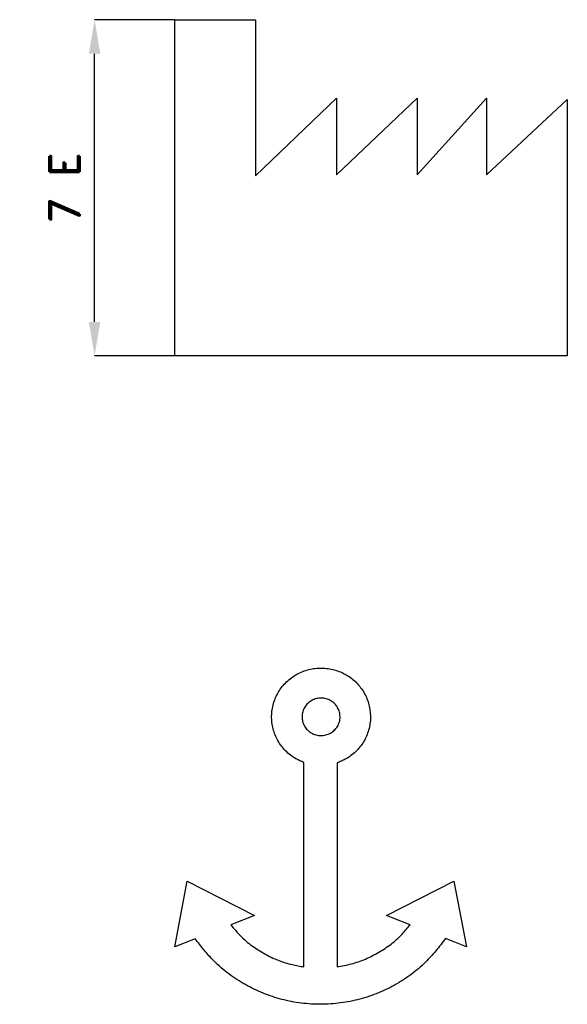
# Model space of a CAD drawing. Header units: millimetres. Extents: x 991 to 3513, y 5797 to 8647.
# Tile 6 of 12: x 991 to 1675, y 7417 to 8647. Entities that reach past the tile are written whole.
import ezdxf

# ---------------------------------------------------------------- set-up
doc = ezdxf.new("R2010")
doc.units = ezdxf.units.MM
doc.header["$LTSCALE"] = 5
doc.layers.add('Kóty', color=2, linetype='Continuous')
doc.layers.add('Značka', color=7, linetype='Continuous')
doc.styles.get("Standard").update_dxf_attribs({"font": 'romand.shx', "height": 37.5})
doc.dimstyles.get("Standard").update_dxf_attribs({"dimtxt": 37.5, "dimasz": 42.5, "dimexe": 0.18, "dimexo": 0.0625, "dimgap": 18.75, "dimtad": 1, "dimdec": 0, "dimzin": 0, "dimdsep": 46, "dimtxsty": 'Standard', "dimcen": 0.09, "dimadec": 0, "dimazin": 0, "dimtfac": 1, "dimtdec": 0, "dimtofl": 0, "dimtmove": 0, "dimatfit": 3, "dimfxl": 1, "dimtolj": 1, "dimtzin": 0, "dimarcsym": 0})

# ---------------------------------------------------------------- blocks, each defined once
blk = doc.blocks.new('*D0')
at = {"layer": 'Defpoints', "color": 0, "transparency": 16777216}
for p in [(1084.8, 8647.2), (1184.8, 8647.2), (1184.8, 8227.2)]:
    blk.add_point(p, dxfattribs=at)
at = {"layer": 'Kóty', "color": 0, "lineweight": -2, "transparency": 16777216}
for p, q in [((1184.7, 8647.2), (1084.6, 8647.2)), ((1084.8, 8269.7), (1084.8, 8604.7)), ((1184.7, 8227.2), (1084.6, 8227.2))]:
    blk.add_line(p, q, dxfattribs=at)
at = {"layer": 'Kóty', "color": 0, "transparency": 16777216}
for points in [[(1077.7, 8604.7), (1091.9, 8604.7), (1084.8, 8647.2)], [(1077.7, 8269.7), (1091.9, 8269.7), (1084.8, 8227.2)]]:
    blk.add_solid(points, dxfattribs=at)
at = {"layer": 'Kóty', "color": 0, "transparency": 16777216, "insert": (1047.3, 8437.2), "char_height": 37.5, "attachment_point": 5, "rotation": 90}
blk.add_mtext('\\A1;7 E', dxfattribs=at)

msp = doc.modelspace()

# ---------------------------------------------------------------- linework, layer by layer
at = {"layer": 'Značka', "color": 3}
msp.add_lwpolyline([(1185.5, 8647.2), (1285, 8647.2), (1285.8, 8647.2), (1285.8, 8646.4), (1285.8, 8452.2), (1386.7, 8549.2), (1386.7, 8453.3), (1487.3, 8549.2), (1487.3, 8453.3), (1574.1, 8549.2), (1574.1, 8453.3), (1674.8, 8547.4), (1674.8, 8228), (1674.8, 8227.2), (1674.4, 8227.2), (1184.8, 8227.2), (1184.8, 8646.4), (1184.8, 8647.2), (1185.5, 8647.2)], dxfattribs=at)
for points in [[(1478.7, 7516.5), (1469.3, 7520.2), (1449, 7528.2), (1533.2, 7571.1), (1548.8, 7489), (1534.5, 7494.6), (1522.8, 7499.2, -0.007868), (1510.8, 7484.1, -0.023768), (1498, 7469.9, -0.038076), (1479.4, 7454, -0.034188), (1458.6, 7440.8, -0.033127), (1436.4, 7430.3, -0.034018), (1413, 7422.9, -0.034233), (1388.8, 7418.4, -0.033886), (1364.2, 7417.2, -0.033921), (1339.6, 7419, -0.034375), (1315.6, 7424.1, -0.03403), (1292.4, 7432.2, -0.032702), (1270.4, 7443.3, -0.034372), (1250, 7456.9, -0.040023), (1231.8, 7473.3, -0.022134), (1220.8, 7485.8, -0.007341), (1210.5, 7499), (1184.8, 7489), (1200.4, 7571), (1284.6, 7528.2), (1254.8, 7516.4, 0.005445), (1260.9, 7509.2, 0.016405), (1267.3, 7502.3, 0.039512), (1281.3, 7490.2, 0.033148), (1297.1, 7480.3, 0.033208), (1313.9, 7472.2, 0.039421), (1331.6, 7466.7, 0.012613), (1338.7, 7465.2, 0.004196), (1346, 7463.9), (1346, 7719.2, -0.00674), (1340.9, 7721.5, -0.020316), (1335.9, 7724, -0.037377), (1329.3, 7728.4, -0.034483), (1323.3, 7733.8, -0.033685), (1318, 7739.8, -0.034632), (1313.7, 7746.5, -0.03485), (1310.2, 7753.7, -0.034802), (1307.7, 7761.3, -0.034798), (1306.2, 7769.1, -0.034876), (1305.8, 7777.1, -0.034875), (1306.4, 7785, -0.034817), (1308.1, 7792.8, -0.034791), (1310.8, 7800.3, -0.034654), (1314.5, 7807.4, -0.034607), (1319, 7814, -0.034427), (1324.4, 7819.9, -0.034376), (1330.6, 7825.1, -0.034201), (1337.3, 7829.4, -0.034156), (1344.6, 7832.9, -0.034031), (1352.3, 7835.3, -0.034008), (1360.2, 7836.8, -0.033966), (1368.3, 7837.2, -0.033966), (1376.3, 7836.6, -0.034031), (1384.2, 7834.9, -0.034049), (1391.8, 7832.3, -0.034094), (1399, 7828.6, -0.034219), (1405.7, 7824.1, -0.034807), (1411.7, 7818.8, -0.034432), (1416.9, 7812.7, -0.032916), (1421.3, 7806, -0.03484), (1424.8, 7798.9, -0.041421), (1427.3, 7791.3, -0.032131), (1428.5, 7783.8, -0.010585), (1429.2, 7776.3), (1429.2, 7775.9), (1429.2, 7775.5, -0.033228), (1428.5, 7767.6, -0.036062), (1426.8, 7759.8, -0.036857), (1424.2, 7752.2, -0.035366), (1420.5, 7745.2, -0.034263), (1415.9, 7738.6, -0.032907), (1410.5, 7732.7, -0.034656), (1404.4, 7727.4, -0.040141), (1397.6, 7723.2, -0.022498), (1392.6, 7720.8, -0.007461), (1387.4, 7718.7), (1387.4, 7463.8, 0.004601), (1396.4, 7465.6, 0.013842), (1405.3, 7467.7, 0.035708), (1422.8, 7473.7, 0.032429), (1439.5, 7482.2, 0.034329), (1455, 7492.4, 0.042094), (1468.7, 7504.9, 0.014387), (1473.8, 7510.6, 0.004784), (1478.7, 7516.5)], [(1391.2, 7776.3, 0.009753), (1391, 7779.2, 0.029582), (1390.5, 7782.1, 0.038928), (1389.5, 7785, 0.034508), (1388.2, 7787.7, 0.033334), (1386.5, 7790.3, 0.034391), (1384.5, 7792.6, 0.034658), (1382.2, 7794.7, 0.034209), (1379.6, 7796.4, 0.034119), (1376.8, 7797.8, 0.034046), (1373.9, 7798.8, 0.034024), (1370.9, 7799.5, 0.033966), (1367.8, 7799.7, 0.033967), (1364.7, 7799.6, 0.034008), (1361.6, 7799, 0.034032), (1358.7, 7798.1, 0.034157), (1355.9, 7796.7, 0.034202), (1353.3, 7795.1, 0.034376), (1350.9, 7793.1, 0.034428), (1348.8, 7790.8, 0.034609), (1347.1, 7788.3, 0.034655), (1345.7, 7785.5, 0.034791), (1344.6, 7782.6, 0.034819), (1344, 7779.7, 0.034872), (1343.7, 7776.6, 0.034873), (1343.9, 7773.5, 0.034829), (1344.5, 7770.5, 0.034804), (1345.4, 7767.6, 0.034674), (1346.8, 7764.8, 0.034629), (1348.5, 7762.3, 0.034451), (1350.5, 7759.9, 0.034399), (1352.8, 7757.9, 0.034221), (1355.3, 7756.2, 0.034176), (1358.1, 7754.8, 0.034045), (1361, 7753.7, 0.034018), (1364.1, 7753.1, 0.033966), (1367.2, 7752.9, 0.033966), (1370.3, 7753, 0.034009), (1373.3, 7753.6, 0.034032), (1376.3, 7754.5, 0.03416), (1379.1, 7755.8, 0.034203), (1381.7, 7757.5, 0.034347), (1384, 7759.5, 0.034425), (1386.1, 7761.8, 0.03477), (1387.9, 7764.3, 0.034652), (1389.3, 7767, 0.034066), (1390.3, 7769.9, 0.034873), (1391, 7772.9, 0.037788), (1391.2, 7776), (1391.2, 7776.1), (1391.2, 7776.3)]]:
    msp.add_lwpolyline(points, format="xyb", dxfattribs=at)

# ---------------------------------------------------------------- dimensions: what is measured, and where the dimension line sits
at = {"layer": 'Kóty'}
dim = msp.add_linear_dim(base=(1084.8, 8647.2), p1=(1184.8, 8227.2), p2=(1184.8, 8647.2), angle=90, text='7 E', dimstyle='Standard', dxfattribs=at)
dim.commit()
dim.dimension.update_dxf_attribs({"geometry": '*D0', "text_midpoint": (1047.3, 8437.2)})

doc.saveas('drawing.dxf')
